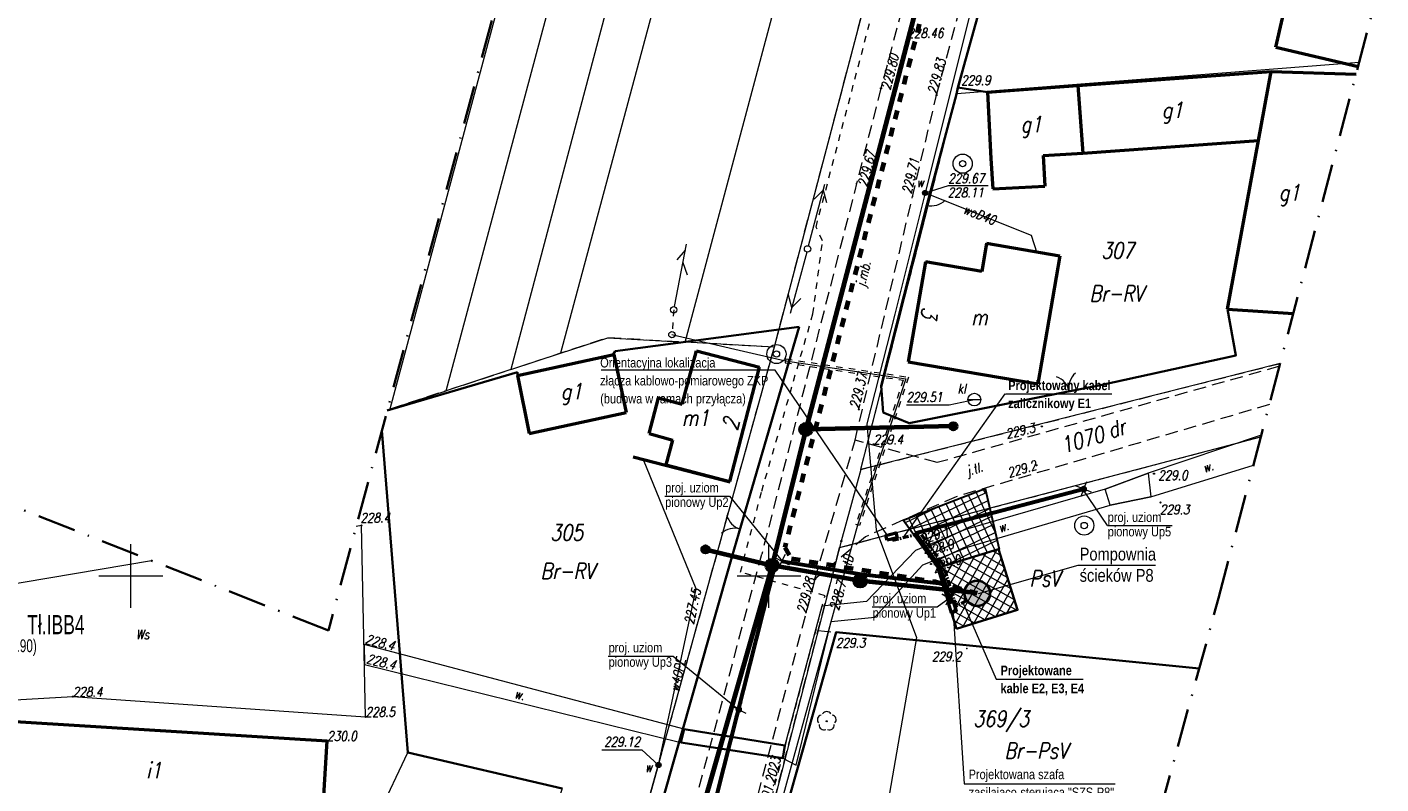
# Model space of a CAD drawing. Header units: millimetres. Extents: x 7436010 to 7436992, y 5663514 to 5666647.
# Tile 20 of 45: x 7436242 to 7436348, y 5664134 to 5664193. Entities that reach past the tile are written whole.
import ezdxf
from ezdxf.enums import TextEntityAlignment as Align

# ---------------------------------------------------------------- set-up
doc = ezdxf.new("R2010")
doc.units = ezdxf.units.MM
doc.header["$PDSIZE"] = 1
for name, pattern in [('0.7_0.7', [1.4, 0.7, -0.7]), ('1', [0]), ('2_EGBU_A', [0]), ('3', [1, 0.5, -0.5]), ('4002', [2, 1, -1]), ('ACAD_ISO10W100', [18.5, 12, -3, 0.5, -3]), ('GAK', [3.5, 2, -0.75, 0, -0.75]), ('GDE', [0]), ('GUZ', [1.5, 1, -0.5]), ('KOR', [2, 1, 1]), ('KOU', [1.5, 1, -0.5]), ('ZWR', [2, 1, 1])]:
    doc.linetypes.add(name, pattern=pattern)
for name, color, linetype, lineweight in [('1 OGRODZENIE', 7, 'BGT', 35), ('17 SŁUPY TELEKOMUNIKACYJNE', 30, 'Continuous', 18), ('18 LINIE TELEKOMUNIAKCYJNE', 30, 'Continuous', 18), ('2 BRAMY FURTKI', 7, 'Continuous', 18), ('22 SŁUPY eN', 1, 'Continuous', 18), ('23 LINIE eN', 1, 'Continuous', 18), ('28 STUDNIA GŁEBINOWA', 5, 'Continuous', 18), ('31 SZAMBO OSADNIK', 34, 'Continuous', 18), ('32 BUDYNKI ZMIANY', 7, 'Continuous', 50), ('33 FUNKCJE BUDYNKÓW', 7, 'Continuous', 18), ('42 RZĘDNE WODOCIĄG', 5, 'Continuous', 18), ('43 RZĘDNE KL', 34, 'Continuous', 18), ('5 RÓW PRZYDROŻNY', 7, 'Continuous', 18), ('9 JEZDNIA GRUNTOWA', 7, 'KOU', 18), ('__WLZ', 1, 'Continuous', 50), ('_AA_Kanalizacja grawitacyjna - trasa', 244, 'Continuous', 70), ('_AA_Odcinki boczne grawitacyjne 160mm - trasa', 30, 'Continuous', 70), ('_AA_Pompownie sieciowe - opis', 1, 'Continuous', 30), ('_AA_Studnia kanalizacyjna bet.1000mm - symbol', 24, 'Continuous', 40), ('_AA_Studnia kanalizacyjna PP 600mm - symbol', 24, 'Continuous', 40), ('_BB_Kanalizacja ciśnieniowa - trasa', 44, '0.7_0.7', 70), ('_CC_Pompownia ścieków - symbol', 1, 'Continuous', 40), ('_CC_Przepompownia sieciowa - ogrodzenie', 94, 'Continuous', 35), ('_EE_Oświetlenie przepompowni ścieków', 1, '4002', 50), ('_EE_WLZ - opisy', 1, 'Continuous', 9), ('_II_Odnośniki', 7, 'Continuous', 9), ('_ZZ_Zjazd do tłoczni', 4, 'Continuous', 30), ('DZ_USTALONE_GRANICE_L_0', 7, '1', 18), ('Dzialki', 7, 'GDE', 18), ('DZIALKI_SYT-WYS_T_0', 7, 'Continuous', 18), ('Działki zarys', 7, 'Continuous', 18), ('EADTD_T_0', 7, 'Continuous', 18), ('EBUPP_L_0', 7, '1', 50), ('EDZPD_L_1', 7, 'GDE', 18), ('EDZTD_T_0', 7, 'Continuous', 18), ('EGBB_E_T_0', 7, 'Continuous', 18), ('EGBB_L_0', 7, '2_EGBU_A', 50), ('EKLTK_T_0', 96, 'Continuous', 18), ('EUZPU_L_3', 7, 'KOR', 18), ('nowa elektryka', 1, 'Continuous', 35), ('Podzial_sekcyjny_krzyze', 7, 'Continuous', 13), ('Punkty', 7, 'Continuous', 18), ('PunPOMIAR1', 7, 'Continuous', 18), ('RzedPOMIAR1', 7, 'Continuous', 18), ('SDROK_T_0', 7, 'Continuous', 18), ('SDRPK_L_1', 7, 'KOU', 18), ('SDRPT_L_0', 7, '1', 35), ('SDRPT_L_4', 7, '1', 18), ('SIEC_ENERGETYCZNA_L_0', 1, '3', 18), ('SZOPO_L_0', 7, 'BGT', 35), ('SZOPO_T_0', 7, 'Continuous', 18), ('SZWPW_L_0', 7, 'ZWR', 18), ('SZZPZ_T_0', 7, 'Continuous', 18), ('UWWOA_T_0', 5, 'Continuous', 18), ('UWWOC_T_0', 5, 'Continuous', 18), ('UWWOO_T_0', 5, 'Continuous', 18), ('UWWPA_T_0', 5, 'Continuous', 18), ('UWWPO_L_0', 5, '1', 18), ('UŻYTKI LINIE', 96, 'GUZ', 18), ('UŻYTKI OZNACZENIE', 96, 'Continuous', 18), ('WEKTOR PRZEWODY TELEKOMUNIKACYJNE', 30, 'Continuous', 18), ('WEKTOR RO TELE', 30, '3', 18), ('WEKTOR RZĘDNE TELE', 30, 'Continuous', 18), ('WEKTOR RZĘDNE TERENU', 7, 'Continuous', 18), ('WEKTOR RZĘDNE WODOCIĄG wo', 5, 'Continuous', 18), ('WEKTOR WODOCIĄGI wo', 5, 'Continuous', 18), ('WEKTOR ZASUWY wo', 5, 'Continuous', 18), ('WUKOS_T_0', 7, 'Continuous', 18), ('WUKOS_T_1', 7, 'Continuous', 18), ('ZAKRES MAPY', 1, 'GAK', 35)]:
    doc.layers.add(name, color=color, linetype=linetype, lineweight=lineweight)
for name, color, linetype in [('_AA_Studnia kanalizacyjna bet.1000mm - plamki', 255, 'Continuous'), ('_AA_Studnia kanalizacyjna PP 600mm - plamki', 24, 'Continuous'), ('_CC Tłoczny PRZYDOMOWA_ tekst', 64, 'Continuous'), ('_map', 7, 'Continuous')]:
    doc.layers.add(name, color=color, linetype=linetype)
doc.styles.add('Arial Norrrow', font='ARIALN.TTF')
doc.styles.add('GENERATED_STYLE_1', font='txt')
doc.styles.add('K1_ACAD', font='romans.shx', dxfattribs={"width": 0.8, "oblique": 12})
doc.styles.add('PLAN 1 pop.', font='ARIALN.TTF', dxfattribs={"width": 0.8})
doc.styles.add('PLAN 2 pop.', font='ARIALN.TTF', dxfattribs={"width": 0.8})
doc.linetypes.add('BGT', pattern='A,3.75,[133,ltypeshp.shx,S=0.1875,R=0,X=0,Y=0],3.75', length=7.5)

# ---------------------------------------------------------------- blocks, each defined once
blk = doc.blocks.new('GRO')
at = {"linetype": 'Continuous'}
blk.add_circle((0, 0), 0.045, dxfattribs=at)
blk = doc.blocks.new('BGB')
at = {"linetype": 'Continuous'}
for centre, start, end in [((-1.5, 0), 359.9995, 60), ((1.5, 0), 120, 180.0005)]:
    blk.add_arc(centre, 1.5, start, end, dxfattribs=at)
blk = doc.blocks.new('DLI')
at = {"linetype": 'Continuous'}
blk.add_circle((0, 0), 0.045, dxfattribs=at)
for centre, start, end in [((-0.36, 0.12), 102.1445, 221.86), ((0, 0.38), 30.1401, 149.8599), ((0.36, 0.12), 318.14, 77.8555), ((-0.22, -0.3), 174.1482, 293.8542), ((0.22, -0.3), 246.1458, 5.8518)]:
    blk.add_arc(centre, 0.375, start, end, dxfattribs=at)
blk = doc.blocks.new('SUUS25')
at = {"linetype": 'Continuous'}
for radius in [0.2, 0.175, 0.15, 0.125, 0.1, 0.075, 0.05, 0.025, 0.00715]:
    blk.add_circle((0, 0), radius, dxfattribs=at)
blk = doc.blocks.new('WSP')
at = {"linetype": 'Continuous'}
blk.add_circle((0, 0), 0.045, dxfattribs=at)
blk = doc.blocks.new('SLS')
at = {"linetype": 'Continuous'}
blk.add_circle((0, 0), 0.25, dxfattribs=at)
blk = doc.blocks.new('PLT')
at = {"linetype": 'Continuous'}
for p, q in [((0.25, 0), (5.25, 0)), ((3.76605, 0), (2.9, -0.5)), ((3.9, 0.5), (4.76605, 0))]:
    blk.add_line(p, q, dxfattribs=at)
blk = doc.blocks.new('PNN')
at = {"linetype": 'Continuous'}
for p, q in [((0.25, 0), (5.25, 0)), ((3.9, 0.5), (4.76605, 0)), ((4.76605, 0), (3.9, -0.5))]:
    blk.add_line(p, q, dxfattribs=at)
blk = doc.blocks.new('STD')
at = {"linetype": 'Continuous'}
for radius in [0.75, 0.25]:
    blk.add_circle((0, 0), radius, dxfattribs=at)
blk = doc.blocks.new('SZB')
at = {"linetype": 'Continuous'}
blk.add_line((-0.5, 0), (0.5, 0), dxfattribs=at)
blk.add_circle((0, 0), 0.5, dxfattribs=at)
blk = doc.blocks.new('STUDZ')
at = {"layer": '1 OGRODZENIE', "flags": 128}
for points in [[(7436310.99, 5664161.96), (7436321.07, 5664163.99), (7436325.98, 5664164.96), (7436336.6, 5664167.28), (7436335.93, 5664170.9)], [(7436294.12, 5664105.83), (7436297.53, 5664118.22), (7436298.65, 5664122.12), (7436301.45, 5664132.02), (7436301.71, 5664133.06), (7436305.26, 5664145.59), (7436333.72, 5664142.74)]]:
    blk.add_lwpolyline(points, dxfattribs=at)
at = {"layer": '17 SŁUPY TELEKOMUNIKACYJNE', "linetype": '3', "flags": 128}
blk.add_lwpolyline([(7436292.54, 5664170.86), (7436292.4, 5664168.91)], dxfattribs=at)
at = {"layer": '2 BRAMY FURTKI', "linetype": 'Continuous'}
blk.add_arc((7436312.74, 5664180.51), 1.5, 255.8015, 315.8019, dxfattribs=at)
at = {"layer": '32 BUDYNKI ZMIANY', "flags": 128}
for points in [[(7436317.06, 5664176.07), (7436316.68, 5664173.85)], [(7436317.06, 5664176.07), (7436322.79, 5664175.09)], [(7436322.79, 5664175.09), (7436321.07, 5664165.06)], [(7436312.26, 5664174.61), (7436310.92, 5664166.79)], [(7436316.68, 5664173.85), (7436312.26, 5664174.61)], [(7436310.92, 5664166.79), (7436321.07, 5664165.06)]]:
    blk.add_lwpolyline(points, dxfattribs=at)
at = {"layer": '43 RZĘDNE KL', "flags": 128}
blk.add_lwpolyline([(7436310.77, 5664163.42), (7436314.13, 5664163.42), (7436316.1, 5664163.82)], dxfattribs=at)
at = {"layer": '5 RÓW PRZYDROŻNY', "flags": 128}
blk.add_lwpolyline([(7436293.37, 5664137.98), (7436268.27, 5664144.62), (7436268.3, 5664143.05), (7436293.11, 5664136.94), (7436293.37, 5664137.98)], dxfattribs=at)
at = {"layer": 'DZ_USTALONE_GRANICE_L_0'}
for p, q in [((7436269.68, 5664161.4), (7436271.71, 5664136.15)), ((7436305.67, 5664152.73), (7436291.78, 5664098.98)), ((7436271.71, 5664136.15), (7436283.8, 5664133.34))]:
    blk.add_line(p, q, dxfattribs=at)
at = {"layer": 'Dzialki'}
for p, q in [((7436358.99, 5664351.96), (7436314.73, 5664187.81)), ((7436314.73, 5664187.81), (7436346.26, 5664190.26)), ((7436271.71, 5664136.15), (7436269.68, 5664161.4)), ((7436255.75, 5664102.74), (7436271.71, 5664136.15)), ((7436283.8, 5664133.34), (7436271.71, 5664136.15))]:
    blk.add_line(p, q, dxfattribs=at)
at = {"layer": 'Działki zarys', "flags": 128}
blk.add_lwpolyline([(7436300.4, 5664167.92), (7436290.39, 5664131.82)], dxfattribs=at)
at = {"layer": 'EBUPP_L_0'}
blk.add_line((7436296.97, 5664157.36), (7436289.36, 5664159.32), dxfattribs=at)
at = {"layer": 'EDZPD_L_1'}
for p, q in [((7436288.53, 5664231.23), (7436270.29, 5664163.07)), ((7436274.71, 5664164.51), (7436292.29, 5664230.13)), ((7436296.41, 5664228.94), (7436279.78, 5664166.17)), ((7436299.92, 5664227.92), (7436283.67, 5664167.45)), ((7436293.44, 5664168.32), (7436308.64, 5664225.4)), ((7436315.04, 5664223.54), (7436300.4, 5664167.92)), ((7436307.2, 5664158.35), (7436314.73, 5664187.81)), ((7436283.67, 5664167.45), (7436287.38, 5664168.66)), ((7436287.38, 5664168.66), (7436293.44, 5664168.32)), ((7436279.78, 5664166.17), (7436283.67, 5664167.45)), ((7436300.4, 5664167.92), (7436293.44, 5664168.32)), ((7436340.06, 5664166.66), (7436307.2, 5664158.35)), ((7436279.78, 5664166.17), (7436274.71, 5664164.51)), ((7436270.29, 5664163.07), (7436274.71, 5664164.51)), ((7436270.29, 5664163.07), (7436270.11, 5664163.01)), ((7436305.54, 5664152.22), (7436338.55, 5664160.9)), ((7436307.2, 5664158.35), (7436305.67, 5664152.73))]:
    blk.add_line(p, q, dxfattribs=at)
at = {"layer": 'EGBB_L_0'}
for p, q in [((7436339.71, 5664191.45), (7436343.95, 5664209.6)), ((7436339.71, 5664191.45), (7436346.17, 5664189.92)), ((7436324.21, 5664188.44), (7436339.36, 5664189.54)), ((7436338.37, 5664184.13), (7436339.36, 5664189.54)), ((7436339.36, 5664189.54), (7436346.01, 5664189.32)), ((7436317.12, 5664187.92), (7436324.21, 5664188.44)), ((7436317.12, 5664187.92), (7436317.4, 5664182.73)), ((7436324.21, 5664188.44), (7436324.6, 5664183.13)), ((7436324.6, 5664183.13), (7436338.37, 5664184.13)), ((7436335.93, 5664170.9), (7436338.37, 5664184.13)), ((7436317.4, 5664182.73), (7436317.54, 5664180.34)), ((7436321.5, 5664182.95), (7436324.6, 5664183.13)), ((7436321.5, 5664182.95), (7436321.63, 5664180.56)), ((7436317.54, 5664180.34), (7436321.63, 5664180.56)), ((7436335.93, 5664170.9), (7436341.09, 5664170.57)), ((7436280.3, 5664165.71), (7436287.84, 5664167.36)), ((7436287.84, 5664167.36), (7436288.81, 5664162.8)), ((7436293.21, 5664163.46), (7436294.33, 5664167.64)), ((7436294.33, 5664167.64), (7436299.27, 5664166.36)), ((7436296.95, 5664157.4), (7436299.27, 5664166.36)), ((7436280.3, 5664165.71), (7436281.21, 5664161.16)), ((7436290.62, 5664161.15), (7436291.36, 5664163.95)), ((7436291.36, 5664163.95), (7436293.21, 5664163.46)), ((7436281.21, 5664161.16), (7436288.81, 5664162.8)), ((7436290.62, 5664161.15), (7436292.47, 5664160.65)), ((7436291.95, 5664158.7), (7436292.47, 5664160.65)), ((7436291.95, 5664158.7), (7436296.95, 5664157.4)), ((7436238.61, 5664138.74), (7436265.39, 5664137.07)), ((7436265.01, 5664130.83), (7436265.39, 5664137.07))]:
    blk.add_line(p, q, dxfattribs=at)
at = {"layer": 'EUZPU_L_3'}
for p, q in [((7436338.58, 5664161.02), (7436329.71, 5664158.06)), ((7436329.71, 5664158.06), (7436326.36, 5664156.79)), ((7436329.92, 5664156.2), (7436337.97, 5664158.69)), ((7436326.36, 5664156.79), (7436315.4, 5664153.64)), ((7436326.75, 5664155.54), (7436329.92, 5664156.2)), ((7436315.65, 5664152.28), (7436326.75, 5664155.54)), ((7436315.4, 5664153.64), (7436311.49, 5664151.99)), ((7436311.49, 5664151.99), (7436307.65, 5664148)), ((7436312.06, 5664150.88), (7436315.65, 5664152.28)), ((7436308.29, 5664146.76), (7436312.06, 5664150.88)), ((7436304.14, 5664147.63), (7436301.24, 5664136.7)), ((7436307.65, 5664148), (7436304.14, 5664147.63)), ((7436302.13, 5664135.18), (7436304.88, 5664146.42)), ((7436304.88, 5664146.42), (7436308.29, 5664146.76)), ((7436301.24, 5664136.7), (7436301.09, 5664135.72)), ((7436301.09, 5664135.72), (7436302.13, 5664135.18))]:
    blk.add_line(p, q, dxfattribs=at)
at = {"layer": 'Podzial_sekcyjny_krzyze', "color": 7, "lineweight": 13}
for p, q in [((7436250, 5664147.5), (7436250, 5664152.5)), ((7436300, 5664147.5), (7436300, 5664152.5)), ((7436247.5, 5664150), (7436252.5, 5664150)), ((7436297.5, 5664150), (7436302.5, 5664150))]:
    blk.add_line(p, q, dxfattribs=at)
at = {"layer": 'PunPOMIAR1'}
for p in [(7436314.8, 5664188.19), (7436306.87, 5664180.76), (7436311.25, 5664179.73), (7436305.26, 5664145.59), (7436268.27, 5664144.62), (7436315.51, 5664144.31), (7436268.3, 5664143.05)]:
    blk.add_point(p, dxfattribs=at)
at = {"layer": 'SDRPK_L_1'}
for p, q in [((7436320.82, 5664233.51), (7436308.78, 5664188.22)), ((7436313.13, 5664187.69), (7436325.19, 5664232.38)), ((7436308.78, 5664188.22), (7436299.44, 5664151.7)), ((7436306.75, 5664160.64), (7436313.13, 5664187.69)), ((7436340, 5664166.43), (7436313.19, 5664158.88)), ((7436339.22, 5664163.43), (7436314.66, 5664156.21)), ((7436303.61, 5664149.75), (7436306.75, 5664160.64)), ((7436313.19, 5664158.88), (7436306.75, 5664160.64)), ((7436314.66, 5664156.21), (7436307.57, 5664153.07)), ((7436307.57, 5664153.07), (7436303.61, 5664149.75)), ((7436276.67, 5664066.8), (7436299.44, 5664151.7)), ((7436303.61, 5664149.75), (7436281.33, 5664065.85))]:
    blk.add_line(p, q, dxfattribs=at)
at = {"layer": 'SDRPT_L_0'}
for p, q in [((7436293.37, 5664137.98), (7436293.11, 5664136.94)), ((7436301.24, 5664136.7), (7436293.37, 5664137.98)), ((7436293.11, 5664136.94), (7436301.09, 5664135.72)), ((7436301.09, 5664135.72), (7436301.24, 5664136.7))]:
    blk.add_line(p, q, dxfattribs=at)
at = {"layer": 'SDRPT_L_4'}
for p, q in [((7436326.36, 5664156.79), (7436329.71, 5664158.06)), ((7436329.71, 5664158.06), (7436329.92, 5664156.2)), ((7436326.75, 5664155.54), (7436326.36, 5664156.79)), ((7436329.92, 5664156.2), (7436326.75, 5664155.54))]:
    blk.add_line(p, q, dxfattribs=at)
at = {"layer": 'SIEC_ENERGETYCZNA_L_0'}
for p, q in [((7436303.69, 5664177.34), (7436310.96, 5664205.02)), ((7436304.21, 5664176.27), (7436303.69, 5664177.34)), ((7436303.45, 5664170.53), (7436304.21, 5664176.27)), ((7436302.76, 5664168.15), (7436303.45, 5664170.53)), ((7436301.93, 5664165.27), (7436302.76, 5664168.15)), ((7436299.44, 5664156.65), (7436301.93, 5664165.27)), ((7436297.77, 5664150.29), (7436299.44, 5664156.65)), ((7436304.4, 5664148.45), (7436297.77, 5664150.29)), ((7436301.54, 5664137.67), (7436304.4, 5664148.45)), ((7436300.78, 5664134.77), (7436301.54, 5664137.67)), ((7436297.65, 5664122.99), (7436300.78, 5664134.77))]:
    blk.add_line(p, q, dxfattribs=at)
at = {"layer": 'SZOPO_L_0'}
for p, q in [((7436320.37, 5664208.21), (7436314.81, 5664188.28)), ((7436314.7, 5664187.76), (7436312.37, 5664179.06)), ((7436314.81, 5664188.28), (7436314.7, 5664187.76)), ((7436314.81, 5664188.28), (7436317.12, 5664187.92)), ((7436312.37, 5664179.06), (7436308.79, 5664164.91)), ((7436287.95, 5664167.62), (7436302.37, 5664169.53)), ((7436302.37, 5664169.53), (7436298.38, 5664155.86)), ((7436287.79, 5664167.35), (7436287.95, 5664167.62)), ((7436280.29, 5664165.97), (7436270.09, 5664162.96)), ((7436280.3, 5664165.71), (7436280.29, 5664165.97)), ((7436308.79, 5664164.91), (7436308.94, 5664162.8)), ((7436308.94, 5664162.8), (7436310.99, 5664161.96)), ((7436269.68, 5664161.4), (7436271.71, 5664136.15)), ((7436298.38, 5664155.86), (7436297.09, 5664151.47)), ((7436297.09, 5664151.47), (7436291.46, 5664131.66)), ((7436271.71, 5664136.15), (7436283.8, 5664133.34))]:
    blk.add_line(p, q, dxfattribs=at)
at = {"layer": 'SZWPW_L_0', "color": 151}
for p, q in [((7436268.07, 5664153.95), (7436267.66, 5664153.88)), ((7436268.39, 5664138.96), (7436268.07, 5664153.95)), ((7436251.63, 5664151.19), (7436233.74, 5664148.18)), ((7436233.02, 5664139.87), (7436245.45, 5664140.54)), ((7436245.45, 5664140.54), (7436268.39, 5664138.96))]:
    blk.add_line(p, q, dxfattribs=at)
at = {"layer": 'UWWOC_T_0'}
for p in [(7436286.91, 5664136.36), (7436291.35, 5664135.18)]:
    blk.add_line(p, (7436290.04, 5664136.36), dxfattribs=at)
at = {"layer": 'UWWPO_L_0'}
for p, q in [((7436294.31, 5664148.99), (7436290.17, 5664159.11)), ((7436291.35, 5664135.18), (7436294.31, 5664148.99)), ((7436290.65, 5664132.64), (7436291.35, 5664135.18))]:
    blk.add_line(p, q, dxfattribs=at)
at = {"layer": 'UŻYTKI LINIE', "flags": 128}
for points in [[(7436479.06, 5664838.86), (7436422.1, 5664628.13), (7436378.19, 5664460.69), (7436350.29, 5664354.27), (7436315.04, 5664223.54), (7436300.4, 5664167.92)], [(7436307.2, 5664158.35), (7436314.73, 5664187.81), (7436358.99, 5664351.96), (7436386.9, 5664458.41), (7436430.81, 5664625.85)], [(7436300.4, 5664167.92), (7436293.44, 5664168.32), (7436287.38, 5664168.66), (7436283.67, 5664167.45), (7436279.78, 5664166.17), (7436274.71, 5664164.51), (7436270.29, 5664163.07), (7436270.11, 5664163.01)], [(7436300.4, 5664167.92), (7436290.39, 5664131.82), (7436277.13, 5664081.49), (7436255.75, 5664102.74), (7436242.84, 5664115.24), (7436231.99, 5664130.21), (7436230.7, 5664137.65)], [(7436307.2, 5664158.35), (7436340.06, 5664166.66)], [(7436269.68, 5664161.4), (7436271.71, 5664136.15), (7436283.8, 5664133.34), (7436279.03, 5664118.85), (7436266.59, 5664107.06), (7436255.75, 5664102.74)], [(7436305.54, 5664152.22), (7436338.55, 5664160.9)], [(7436291.78, 5664098.98), (7436305.54, 5664152.22)], [(7436303.86, 5664145.73), (7436333.72, 5664142.74)]]:
    blk.add_lwpolyline(points, dxfattribs=at)
at = {"layer": 'WEKTOR PRZEWODY TELEKOMUNIKACYJNE', "flags": 128}
blk.add_lwpolyline([(7436292.4, 5664168.91), (7436297.32, 5664167.77), (7436301.3, 5664166.86), (7436310.73, 5664165.46), (7436306.95, 5664153.99), (7436305.1, 5664147.33), (7436301.88, 5664135.56), (7436298.88, 5664124.64), (7436294.94, 5664110.02), (7436293.86, 5664107.21), (7436291.94, 5664100.71), (7436289.87, 5664093.3), (7436286.87, 5664081.99), (7436286.09, 5664079.14), (7436282.52, 5664066.23), (7436280.2, 5664057.82), (7436275.16, 5664039.39)], dxfattribs=at)
at = {"layer": 'WEKTOR RO TELE'}
for p, q in [((7436301.28, 5664166.71), (7436310.53, 5664165.34)), ((7436301.32, 5664167.01), (7436310.93, 5664165.58)), ((7436310.53, 5664165.34), (7436306.81, 5664154.04)), ((7436310.93, 5664165.58), (7436307.09, 5664153.94))]:
    blk.add_line(p, q, dxfattribs=at)
at = {"layer": 'WEKTOR RO TELE', "flags": 128}
for points in [[(7436301.32, 5664167.01), (7436301.28, 5664166.71)], [(7436307.09, 5664153.94), (7436306.81, 5664154.04)]]:
    blk.add_lwpolyline(points, dxfattribs=at)
at = {"layer": 'WEKTOR RZĘDNE WODOCIĄG wo', "flags": 128}
blk.add_lwpolyline([(7436312.24, 5664180.02), (7436314.07, 5664180.59), (7436317.17, 5664180.59)], dxfattribs=at)
at = {"layer": 'WEKTOR WODOCIĄGI wo', "flags": 128}
for points in [[(7436319.2, 5664208.18), (7436316.02, 5664195.19), (7436312.24, 5664180.02)], [(7436312.24, 5664180.02), (7436309.87, 5664170.52), (7436307.68, 5664161.91), (7436308.41, 5664153.6), (7436311.57, 5664145.18), (7436309.01, 5664130.42), (7436310.23, 5664130.57), (7436313.97, 5664131.1), (7436316.24, 5664131.29), (7436320.86, 5664131.13), (7436320.83, 5664129.51)], [(7436312.24, 5664180.02), (7436320.54, 5664176.72), (7436321, 5664175.32)]]:
    blk.add_lwpolyline(points, dxfattribs=at)
at = {"layer": 'ZAKRES MAPY', "ltscale": 1.5}
for points in [[(7436374.97, 5664551.12), (7436314.26, 5664327.89), (7436265.48, 5664145.73), (7436190.34, 5664175.36), (7436128.48, 5664216.37), (7436084.76, 5664258.91), (7436020.69, 5664216.5), (7436066.47, 5664163.89), (7436111.25, 5664151.74), (7436188.88, 5664091.86), (7436214.32, 5664064.98), (7436222.62, 5664010.82)], [(7436300.94, 5664023.12), (7436335.23, 5664148.26), (7436432.26, 5664518.01)]]:
    blk.add_lwpolyline(points, dxfattribs=at)
at = {"layer": '17 SŁUPY TELEKOMUNIKACYJNE', "rotation": 0.06187149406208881}
for p in [(7436292.54, 5664170.86), (7436292.4, 5664168.91)]:
    blk.add_blockref('SLS', p, dxfattribs=at)
at = {"layer": '18 LINIE TELEKOMUNIAKCYJNE', "linetype": '3', "rotation": 78.88383361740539}
blk.add_blockref('PLT', (7436292.54, 5664170.86), dxfattribs=at)
at = {"layer": '2 BRAMY FURTKI', "rotation": 11.17522479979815}
blk.add_blockref('BGB', (7436323.53, 5664164.47), dxfattribs=at)
at = {"layer": '22 SŁUPY eN', "rotation": 0.06187149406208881}
blk.add_blockref('SLS', (7436303.03, 5664175.63), dxfattribs=at)
at = {"layer": '23 LINIE eN', "linetype": '3', "rotation": 75.20537292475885}
blk.add_blockref('PNN', (7436303.03, 5664175.63), dxfattribs=at)
at = {"layer": '23 LINIE eN', "rotation": 254.8994112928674}
blk.add_blockref('PNN', (7436303.03, 5664175.63), dxfattribs=at)
at = {"layer": '28 STUDNIA GŁEBINOWA'}
for p in [(7436315.18, 5664182.31), (7436300.59, 5664167.39), (7436324.71, 5664153.95)]:
    blk.add_blockref('STD', p, dxfattribs=at)
at = {"layer": '31 SZAMBO OSADNIK'}
blk.add_blockref('SZB', (7436316.1, 5664163.82), dxfattribs=at)
at = {"layer": 'Punkty'}
for p in [(7436314.73, 5664187.81), (7436305.67, 5664152.73), (7436271.71, 5664136.15)]:
    blk.add_blockref('GRO', p, dxfattribs=at)
at = {"layer": 'SZOPO_T_0', "rotation": 73.6245934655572}
blk.add_blockref('BGB', (7436297.74, 5664153.67), dxfattribs=at)
at = {"layer": 'SZZPZ_T_0'}
blk.add_blockref('DLI', (7436304.53, 5664138.61), dxfattribs=at)
at = {"layer": 'UWWPA_T_0'}
blk.add_blockref('SUUS25', (7436291.35, 5664135.18), dxfattribs=at)
at = {"layer": 'WEKTOR RZĘDNE TERENU', "rotation": 0.06340145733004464}
for p in [(7436330.17, 5664158.01), (7436330.68, 5664155.75)]:
    blk.add_blockref('WSP', p, dxfattribs=at)
at = {"layer": 'WEKTOR ZASUWY wo'}
blk.add_blockref('SUUS25', (7436312.24, 5664180.02), dxfattribs=at)
at = {"layer": 'WUKOS_T_0'}
for p in [(7436308.78, 5664188.22), (7436313.13, 5664187.69), (7436307.04, 5664163.05), (7436321.39, 5664161.72), (7436308.21, 5664160.32), (7436320.97, 5664158.67), (7436311.98, 5664152.5), (7436312.28, 5664151.79), (7436312.7, 5664150.93), (7436303.61, 5664149.75)]:
    blk.add_blockref('WSP', p, dxfattribs=at)
for p, rotation in [((7436268.07, 5664153.95), 0.06239058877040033), ((7436245.45, 5664140.54), 0.06219934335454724), ((7436268.39, 5664138.96), 0.06247255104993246), ((7436265.39, 5664137.07), 0.06244523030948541)]:
    blk.add_blockref('WSP', p, dxfattribs=dict(at, rotation=rotation))
at = {"layer": '31 SZAMBO OSADNIK', "style": 'K1_ACAD', "oblique": 12, "width": 0.8}
blk.add_text('kl', height=0.75, dxfattribs=at).set_placement((7436314.78, 5664164.31))
at = {"layer": '33 FUNKCJE BUDYNKÓW', "style": 'K1_ACAD', "oblique": 12, "width": 0.8}
blk.add_text('m', height=1.25, dxfattribs=at).set_placement((7436316.51, 5664170.27), align=Align.MIDDLE)
at = {"layer": '42 RZĘDNE WODOCIĄG', "style": 'K1_ACAD', "oblique": 12, "width": 0.8}
blk.add_text('228.46', height=0.75, dxfattribs=at).set_placement((7436310.85, 5664192.17))
at = {"layer": '43 RZĘDNE KL', "style": 'K1_ACAD', "oblique": 12, "width": 0.8}
blk.add_text('229.51', height=0.75, dxfattribs=at).set_placement((7436310.77, 5664163.64))
at = {"layer": '5 RÓW PRZYDROŻNY', "style": 'K1_ACAD', "oblique": 12, "width": 0.8}
for rotation, p in [(17.1663, (7436334.41, 5664158.57)), (18.375, (7436318.37, 5664153.87)), (346.2315, (7436280.48, 5664140.71))]:
    blk.add_text('w.', height=0.75, rotation=rotation, dxfattribs=at).set_placement(p, align=Align.MIDDLE)
at = {"layer": '9 JEZDNIA GRUNTOWA', "style": 'K1_ACAD', "oblique": 12, "width": 0.8}
blk.add_text('j.tl.', height=0.75, rotation=16.4476, dxfattribs=at).set_placement((7436315.6, 5664157.85))
at = {"layer": 'DZIALKI_SYT-WYS_T_0', "style": 'K1_ACAD', "oblique": 12, "width": 0.8}
blk.add_text('1070', height=1.25, rotation=16.3855, dxfattribs=at).set_placement((7436324.56, 5664160.68), align=Align.MIDDLE)
blk.add_text('369/3', height=1.25, dxfattribs=at).set_placement((7436318.2, 5664138.72), align=Align.MIDDLE)
at = {"layer": 'EADTD_T_0', "style": 'K1_ACAD', "oblique": 12, "width": 0.8}
for s, rotation, p in [('3', 262.8542, (7436311.96, 5664170.68)), ('2', 74.8033, (7436297.61, 5664161.75))]:
    blk.add_text(s, height=1.25, rotation=rotation, dxfattribs=at).set_placement(p, align=Align.CENTER)
at = {"layer": 'EDZTD_T_0', "style": 'K1_ACAD', "oblique": 12, "width": 0.8}
for s, p in [('307', (7436326.04, 5664176.13)), ('305', (7436282.87, 5664154.02))]:
    blk.add_text(s, height=1.25, dxfattribs=at).set_placement(p, align=Align.TOP_LEFT)
at = {"layer": 'EGBB_E_T_0', "style": 'K1_ACAD', "oblique": 12, "width": 0.8}
for s, p in [('g1', (7436331.63, 5664186.31)), ('g1', (7436320.57, 5664185.2)), ('g1', (7436340.8, 5664179.85)), ('g1', (7436284.54, 5664164.26)), ('m1', (7436294.26, 5664162.39)), ('i1', (7436251.81, 5664134.79))]:
    blk.add_text(s, height=1.25, dxfattribs=at).set_placement(p, align=Align.MIDDLE)
at = {"layer": 'EKLTK_T_0', "style": 'K1_ACAD', "oblique": 12, "width": 0.8}
for s, p in [('PsV', (7436320.42, 5664150.42)), ('Br-PsV', (7436318.46, 5664136.93))]:
    blk.add_text(s, height=1.25, dxfattribs=at).set_placement(p, align=Align.TOP_LEFT)
at = {"layer": 'RzedPOMIAR1', "style": 'K1_ACAD', "oblique": 12, "width": 0.8}
for s, p in [('229.9', (7436315.06, 5664188.47)), ('229.3', (7436305.25, 5664144.38)), ('229.2', (7436312.77, 5664143.31))]:
    blk.add_text(s, height=0.75, dxfattribs=at).set_placement(p)
for s, rotation, p in [('229.67', 75.6541, (7436307.69, 5664180.44)), ('229.71', 76.7288, (7436311.15, 5664179.89)), ('228.4', 345.1756, (7436268.32, 5664144.72)), ('228.4', 346.1691, (7436268.41, 5664143.18))]:
    blk.add_text(s, height=0.75, rotation=rotation, dxfattribs=at).set_placement(p)
at = {"layer": 'SDROK_T_0', "style": 'K1_ACAD', "oblique": 12, "width": 0.8}
blk.add_text('j.mb.', height=0.75, rotation=75.9022, dxfattribs=at).set_placement((7436307.14, 5664172.7), align=Align.MIDDLE_LEFT)
at = {"layer": 'SIEC_ENERGETYCZNA_L_0', "style": 'K1_ACAD', "oblique": 12, "width": 0.8}
blk.add_text('proj. eS 141/2022 18.01.2023', height=0.75, rotation=75.3501, dxfattribs=at).set_placement((7436297.7, 5664123.28))
at = {"layer": 'SZWPW_L_0', "color": 151, "style": 'K1_ACAD', "oblique": 12, "width": 0.8}
blk.add_text('Ws', height=0.75, rotation=0.0623, dxfattribs=at).set_placement((7436250.92, 5664145.41), align=Align.MIDDLE)
at = {"layer": 'UWWOA_T_0', "style": 'K1_ACAD', "oblique": 12, "width": 0.8}
blk.add_text('w', height=0.75, dxfattribs=at).set_placement((7436290.29, 5664134.63))
at = {"layer": 'UWWOC_T_0', "style": 'K1_ACAD', "oblique": 12, "width": 0.8}
blk.add_text('227.45', height=0.75, rotation=78.2069, dxfattribs=at).set_placement((7436294.31, 5664148.99), align=Align.MIDDLE_RIGHT)
blk.add_text('229.12', height=0.75, dxfattribs=at).set_placement((7436289.91, 5664137), align=Align.MIDDLE_RIGHT)
at = {"layer": 'UWWOO_T_0', "style": 'K1_ACAD', "oblique": 12, "width": 0.8}
blk.add_text('w40PE', height=0.75, rotation=77.9024, dxfattribs=at).set_placement((7436292.86, 5664142.24), align=Align.MIDDLE)
at = {"layer": 'UŻYTKI OZNACZENIE', "style": 'K1_ACAD', "oblique": 12, "width": 0.8}
for p in [(7436325.14, 5664172.76), (7436282.12, 5664151.01)]:
    blk.add_text('Br-RV', height=1.25, dxfattribs=at).set_placement(p, align=Align.TOP_LEFT)
blk.add_text('dr', height=1.25, rotation=16.3855, dxfattribs=at).set_placement((7436326.41, 5664161.96), align=Align.TOP_LEFT)
at = {"layer": 'WEKTOR PRZEWODY TELEKOMUNIKACYJNE', "style": 'K1_ACAD', "oblique": 12, "width": 0.8}
blk.add_text('tD', height=0.75, rotation=74.5023, dxfattribs=at).set_placement((7436306.18, 5664151.21), align=Align.MIDDLE)
at = {"layer": 'WEKTOR RZĘDNE TELE', "style": 'K1_ACAD', "oblique": 12, "width": 0.8}
blk.add_text('228.7', height=0.75, rotation=74.5023, dxfattribs=at).set_placement((7436305.1, 5664147.33), align=Align.MIDDLE_LEFT)
at = {"layer": 'WEKTOR RZĘDNE TERENU', "style": 'K1_ACAD', "oblique": 12, "width": 0.8}
for s, p in [('229.0', (7436330.5, 5664157.51)), ('229.3', (7436330.64, 5664154.83))]:
    blk.add_text(s, height=0.75, rotation=0.0634, dxfattribs=at).set_placement(p)
at = {"layer": 'WEKTOR RZĘDNE WODOCIĄG wo', "style": 'K1_ACAD', "oblique": 12, "width": 0.8}
for s, p in [('229.67', (7436314.05, 5664180.78)), ('228.11', (7436314.01, 5664179.68))]:
    blk.add_text(s, height=0.75, dxfattribs=at).set_placement(p)
at = {"layer": 'WEKTOR WODOCIĄGI wo', "style": 'K1_ACAD', "oblique": 12, "width": 0.8}
blk.add_text('woD40', height=0.75, rotation=338.3436, dxfattribs=at).set_placement((7436316.51, 5664178.32), align=Align.MIDDLE)
at = {"layer": 'WEKTOR ZASUWY wo', "style": 'K1_ACAD', "oblique": 12, "width": 0.8}
blk.add_text('w', height=0.75, dxfattribs=at).set_placement((7436311.56, 5664180.47))
at = {"layer": 'WUKOS_T_1', "style": 'K1_ACAD', "oblique": 12, "width": 0.8}
for s, rotation, p in [('229.80', 75.5792, (7436308.78, 5664188.22)), ('229.0', 19.332, (7436312.7, 5664150.93))]:
    blk.add_text(s, height=0.75, rotation=rotation, dxfattribs=at).set_placement(p, align=Align.TOP_LEFT)
for s, rotation, p in [('229.83', 74.5604, (7436313.13, 5664187.69)), ('229.37', 76.113, (7436307.04, 5664163.05)), ('228.4', 0.0624, (7436267.99, 5664154.18)), ('229.1', 16.911, (7436311.98, 5664152.5)), ('228.4', 0.0622, (7436245.45, 5664140.54)), ('228.5', 0.0625, (7436268.39, 5664138.96)), ('230.0', 0.0624, (7436265.39, 5664137.07))]:
    blk.add_text(s, height=0.75, rotation=rotation, dxfattribs=at).set_placement(p)
blk.add_text('229.3', height=0.75, rotation=12.618, dxfattribs=at).set_placement((7436320.75, 5664161.99), align=Align.TOP_RIGHT)
blk.add_text('229.4', height=0.75, dxfattribs=at).set_placement((7436308.21, 5664160.32))
for s, rotation, p in [('229.2', 16.38, (7436321.04, 5664158.35)), ('229.28', 75.276, (7436303.61, 5664149.75))]:
    blk.add_text(s, height=0.75, rotation=rotation, dxfattribs=at).set_placement(p, align=Align.RIGHT)
blk.add_text('228.9', height=0.75, rotation=19.332, dxfattribs=at).set_placement((7436312.28, 5664151.79), align=Align.MIDDLE_LEFT)

msp = doc.modelspace()

# ---------------------------------------------------------------- hatches: boundary and pattern name
at = {"linetype": 'Continuous'}
h = msp.add_hatch(color=0, dxfattribs=at)
edge = h.paths.add_edge_path()
edge.add_arc((7436324.67, 5664156.8), 0.265, 226.6999, 586.6999)
h = msp.add_hatch(color=0, dxfattribs=at)
edge = h.paths.add_edge_path()
edge.add_arc((7436301.03, 5664151.15), 0.265, 310.6587, 310.6587)
h = msp.add_hatch(color=0, dxfattribs=at)
edge = h.paths.add_edge_path()
edge.add_arc((7436314.14, 5664148.27), 0.265, 310.6587, 310.6587)
h = msp.add_hatch(color=0, dxfattribs=at)
edge = h.paths.add_edge_path()
edge.add_arc((7436314.14, 5664148.27), 0.265, 310.6587, 670.6587)
h = msp.add_hatch(color=0, dxfattribs=at)
edge = h.paths.add_edge_path()
edge.add_arc((7436297.64, 5664139.53), 0.265, 310.6587, 670.6587)
h = msp.add_hatch(color=0, dxfattribs=at)
edge = h.paths.add_edge_path()
edge.add_arc((7436297.64, 5664139.53), 0.265, 310.6587, 310.6587)
at = {"layer": '_AA_Studnia kanalizacyjna bet.1000mm - plamki', "linetype": 'Continuous'}
h = msp.add_hatch(color=256, dxfattribs=at)
edge = h.paths.add_edge_path()
edge.add_arc((7436302.9, 5664161.48), 0.5, 0, 360)
h = msp.add_hatch(color=256, dxfattribs=at)
edge = h.paths.add_edge_path()
edge.add_arc((7436300.25, 5664150.82), 0.5, 0, 360)
h = msp.add_hatch(color=256, dxfattribs=at)
edge = h.paths.add_edge_path()
edge.add_arc((7436307.15, 5664149.61), 0.5, 0, 360)
at = {"layer": '_AA_Studnia kanalizacyjna PP 600mm - plamki', "linetype": 'Continuous'}
h = msp.add_hatch(color=30, dxfattribs=at)
edge = h.paths.add_edge_path()
edge.add_arc((7436314.45, 5664161.73), 0.3, 0, 360)
h = msp.add_hatch(color=30, dxfattribs=at)
edge = h.paths.add_edge_path()
edge.add_arc((7436295.03, 5664152.08), 0.3, 0, 360)
at = {"layer": '_CC_Pompownia ścieków - symbol'}
msp.add_hatch(color=256, dxfattribs=at).paths.add_polyline_path([(7436316.83, 5664147.78, 1), (7436315.81, 5664149.5, 1)])
at = {"layer": '_CC_Przepompownia sieciowa - ogrodzenie', "lineweight": 15}
h = msp.add_hatch(dxfattribs=at)
h.set_pattern_fill('ANSI37', color=256, scale=5, angle=15.654, style=0)
h.set_pattern_definition([(60.654030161, (-1740300.50575, 4465634.5689), (-0.544797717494, 0.306301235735), []), (150.654030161, (-1740300.50575, 4465634.5689), (-0.306301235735, -0.544797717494), [])])
h.paths.add_polyline_path([(7436314.7, 5664145.85), (7436319.48, 5664147.33), (7436317.99, 5664152.11), (7436313.22, 5664150.63), (7436314.64, 5664146.03)])
at = {"layer": '_ZZ_Zjazd do tłoczni', "lineweight": 13}
h = msp.add_hatch(dxfattribs=at)
h.set_pattern_fill('ANSI37', color=256, scale=5, angle=70.6618, style=0)
h.set_pattern_definition([(115.661830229, (3155708.1079, -2540914.00494), (-0.56335357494, -0.270661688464), []), (205.661830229, (3155708.1079, -2540914.00494), (0.270661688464, -0.56335357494), [])])
h.paths.add_polyline_path([(7436310.51, 5664154.36), (7436313.22, 5664150.63), (7436318.05, 5664152.1), (7436316.89, 5664156.81)])

# ---------------------------------------------------------------- linework, layer by layer
at = {"color": 2, "lineweight": 60, "ltscale": 3}
for p, q in [((7436311.45, 5664153.34), (7436324.61, 5664156.8)), ((7436311.45, 5664153.34), (7436313.39, 5664150.68)), ((7436300.55, 5664151.15), (7436294.65, 5664127.96)), ((7436301.02, 5664151.15), (7436307.22, 5664150.13)), ((7436313.39, 5664150.68), (7436314.24, 5664147.93)), ((7436307.22, 5664150.13), (7436313.79, 5664149.37))]:
    msp.add_line(p, q, dxfattribs=at)
at = {"layer": '__WLZ', "linetype": 'ACAD_ISO10W100', "ltscale": 0.04}
for p, q in [((7436309.66, 5664152.89), (7436309.69, 5664152.79)), ((7436309.69, 5664152.79), (7436311.85, 5664153.36)), ((7436313.68, 5664150.84), (7436311.85, 5664153.36)), ((7436314.67, 5664147.64), (7436313.68, 5664150.84)), ((7436315.5, 5664148.07), (7436314.57, 5664147.59))]:
    msp.add_line(p, q, dxfattribs=at)
at = {"layer": '__WLZ'}
for points in [[(7436309.27, 5664152.79), (7436309.16, 5664153.17), (7436309.94, 5664153.37), (7436310.04, 5664152.99)], [(7436314.07, 5664147.88), (7436314.45, 5664147.99), (7436314.68, 5664147.23), (7436314.31, 5664147.11)]]:
    msp.add_lwpolyline(points, close=True, dxfattribs=at)
at = {"layer": '_AA_Kanalizacja grawitacyjna - trasa'}
for points in [[(7436314.67, 5664206.52), (7436314.67, 5664206.52), (7436314.67, 5664206.52), (7436314.67, 5664206.52), (7436302.9, 5664161.48), (7436300.25, 5664150.82)], [(7436316.32, 5664148.64), (7436307.15, 5664149.61), (7436300.25, 5664150.82), (7436300.25, 5664150.82), (7436294.83, 5664131.87), (7436288.38, 5664107.43), (7436288.38, 5664107.43), (7436288.38, 5664107.43), (7436286.25, 5664099.13), (7436286.25, 5664099.13), (7436280.38, 5664077.41), (7436275.47, 5664057.95), (7436271.67, 5664044.64)]]:
    msp.add_lwpolyline(points, dxfattribs=at)
at = {"layer": '_AA_Odcinki boczne grawitacyjne 160mm - trasa', "linetype": 'Continuous'}
for points in [[(7436314.45, 5664161.73), (7436302.9, 5664161.48)], [(7436295.03, 5664152.08), (7436300.25, 5664150.82)]]:
    msp.add_lwpolyline(points, dxfattribs=at)
at = {"layer": '_AA_Studnia kanalizacyjna bet.1000mm - symbol', "linetype": 'Continuous'}
for centre in [(7436302.9, 5664161.48), (7436300.25, 5664150.82), (7436307.15, 5664149.61)]:
    msp.add_circle(centre, 0.5, dxfattribs=at)
at = {"layer": '_AA_Studnia kanalizacyjna PP 600mm - symbol', "color": 30, "linetype": 'Continuous'}
for centre in [(7436314.45, 5664161.73), (7436295.03, 5664152.08)]:
    msp.add_circle(centre, 0.3, dxfattribs=at)
at = {"layer": '_BB_Kanalizacja ciśnieniowa - trasa'}
msp.add_lwpolyline([(7436390.78, 5664512.64), (7436347.69, 5664347.78), (7436360.65, 5664344.79), (7436361.01, 5664344.19), (7436361.01, 5664344.19), (7436361.01, 5664344.19), (7436361.01, 5664344.19), (7436361.01, 5664344.19), (7436361.01, 5664344.19), (7436361.01, 5664344.19), (7436361.01, 5664344.19), (7436353.07, 5664313.81), (7436345.75, 5664287.5), (7436338.31, 5664261.23), (7436326.02, 5664252.17), (7436323.93, 5664243.49), (7436315.4, 5664206.71), (7436313.18, 5664198.68), (7436301.24, 5664152.24), (7436301.76, 5664151.36), (7436301.76, 5664151.36), (7436313.03, 5664149.55), (7436316.32, 5664148.64)], dxfattribs=at)
at = {"layer": '_CC_Pompownia ścieków - symbol'}
msp.add_circle((7436316.32, 5664148.64), 1, dxfattribs=at)
at = {"layer": '_CC_Przepompownia sieciowa - ogrodzenie'}
msp.add_lwpolyline([(7436314.7, 5664145.85), (7436319.48, 5664147.33), (7436317.99, 5664152.11), (7436313.22, 5664150.63), (7436314.7, 5664145.85)], dxfattribs=at)
at = {"layer": '_EE_Oświetlenie przepompowni ścieków', "color": 0, "lineweight": 15}
for points in [[(7436324.45, 5664156.9), (7436324.08, 5664157.04)], [(7436324.75, 5664157.03), (7436324.45, 5664156.22)], [(7436324.45, 5664156.9), (7436325.26, 5664156.59)], [(7436324.75, 5664157.03), (7436324.9, 5664157.4)], [(7436300.81, 5664151.25), (7436300.45, 5664151.44)], [(7436300.91, 5664150.94), (7436301.3, 5664151.71)], [(7436300.91, 5664150.94), (7436300.73, 5664150.59)], [(7436300.81, 5664151.25), (7436301.58, 5664150.86)], [(7436313.93, 5664148.38), (7436313.57, 5664148.56)], [(7436313.92, 5664148.37), (7436313.57, 5664148.55)], [(7436313.92, 5664148.37), (7436314.69, 5664147.98)], [(7436313.93, 5664148.38), (7436314.7, 5664147.99)], [(7436314.03, 5664148.07), (7436314.42, 5664148.84)], [(7436314.03, 5664148.06), (7436314.42, 5664148.83)], [(7436314.03, 5664148.07), (7436313.85, 5664147.71)], [(7436314.03, 5664148.06), (7436313.85, 5664147.7)], [(7436297.42, 5664139.64), (7436297.06, 5664139.82)], [(7436297.52, 5664139.32), (7436297.91, 5664140.09)], [(7436297.52, 5664139.32), (7436297.34, 5664138.97)], [(7436297.42, 5664139.64), (7436298.19, 5664139.24)]]:
    msp.add_lwpolyline(points, dxfattribs=at)
at = {"layer": '_II_Odnośniki', "elevation": 118.24}
msp.add_lwpolyline([(7436309.34, 5664153.1), (7436300.5, 5664166.13), (7436286.85, 5664166.13)], dxfattribs=at)
at = {"layer": '_II_Odnośniki'}
for points in [[(7436316.42, 5664148.63), (7436324.24, 5664150.84), (7436330.3, 5664150.84)], [(7436314.44, 5664147.07), (7436315.3, 5664133.7), (7436327.12, 5664133.7)]]:
    msp.add_lwpolyline(points, dxfattribs=at)
at = {"layer": '_ZZ_Zjazd do tłoczni'}
msp.add_lwpolyline([(7436313.22, 5664150.63), (7436310.51, 5664154.36), (7436310.51, 5664154.36), (7436316.95, 5664156.84), (7436318.05, 5664152.1), (7436313.22, 5664150.63)], dxfattribs=at)
at = {"layer": 'nowa elektryka', "color": 0, "lineweight": 9}
for p, q in [((7436310.53, 5664152.98), (7436318.51, 5664164.26)), ((7436318.53, 5664164.26), (7436326.86, 5664164.26)), ((7436326.52, 5664153.94), (7436324.61, 5664156.8)), ((7436291.84, 5664156.25), (7436296.92, 5664156.25)), ((7436296.92, 5664156.26), (7436301.03, 5664151.16)), ((7436326.52, 5664153.94), (7436331.61, 5664153.94)), ((7436313.19, 5664147.57), (7436314.14, 5664148.29)), ((7436308.1, 5664147.57), (7436313.19, 5664147.57)), ((7436315.19, 5664147.91), (7436317.8, 5664141.9)), ((7436287.41, 5664143.71), (7436292.5, 5664143.71)), ((7436292.5, 5664143.72), (7436297.62, 5664139.53)), ((7436317.8, 5664141.9), (7436324.62, 5664141.9))]:
    msp.add_line(p, q, dxfattribs=at)

# ---------------------------------------------------------------- block references
at = {"layer": '_map'}
msp.add_blockref('STUDZ', (0, 0), dxfattribs=at)

# ---------------------------------------------------------------- texts
at = {"layer": '_AA_Pompownie sieciowe - opis', "insert": (7436324.35, 5664152.21), "char_height": 1, "width": 5.9917, "attachment_point": 1}
msp.add_mtext('{\\fArial Narrow|b0|i0|c0|p34;Pompownia ścieków\\fArial Narrow|b0|i0|c238|p34; P8\\P}', dxfattribs=at)
at = {"layer": '_CC Tłoczny PRZYDOMOWA_ tekst', "width": 0.8}
for s, height, style, p in [('Tł.IBB4', 1.5, 'PLAN 1 pop.', (7436241.87, 5664145.43)), ('226.60 (-1.90)', 1, 'PLAN 2 pop.', (7436236.87, 5664144.03))]:
    msp.add_text(s, height=height, dxfattribs=dict(at, style=style)).set_placement(p)
at = {"layer": '_EE_WLZ - opisy', "color": 0, "style": 'Arial Norrrow'}
for s, p in [('proj. uziom ', (7436291.87, 5664156.54)), ('pionowy Up2', (7436291.87, 5664155.41)), ('proj. uziom ', (7436326.55, 5664154.23)), ('pionowy Up5', (7436326.55, 5664153.1)), ('proj. uziom ', (7436308.13, 5664147.86)), ('pionowy Up1', (7436308.13, 5664146.73)), ('proj. uziom ', (7436287.44, 5664144.01)), ('pionowy Up3', (7436287.44, 5664142.88))]:
    msp.add_text(s, height=0.75, dxfattribs=at).set_placement(p)
at = {"layer": 'nowa elektryka', "color": 0, "linetype": 'Continuous', "char_height": 0.75, "attachment_point": 1, "line_spacing_factor": 1.127556, "style": 'GENERATED_STYLE_1'}
for s, insert, width in [('{\\fArial Narrow|b0|i0|c238|p34;Orientacyjna lokalizacja }\\P{\\fArial Narrow|b0|i0|c238|p34;złącza kablowo-pomiarowego ZKP}\\P{\\fArial Narrow|b0|i0|c238|p34;(budowa w ramach przyłącza)}', (7436286.78, 5664167.09), 13.3984), ('{\\fArial Narrow|b1|i0|c238|p34;Projektowany kabel  }\\P{\\fArial Narrow|b1|i0|c238|p34;zalicznikowy E1}', (7436318.75, 5664165.31), 8.2443), ('{\\fArial Narrow|b1|i0|c238|p34;Projektowane}\\P{\\fArial Narrow|b1|i0|c238|p34;kable E2, E3, E4}', (7436318.15, 5664142.97), 16.8738), ('{\\fArial Narrow|b0|i0|c238|p34;Projektowana szafa  }\\P{\\fArial Narrow|b0|i0|c238|p34;zasilająco-sterująca "SZS-P8" }\\P{\\fArial Narrow|b0|i0|c238|p34;pompowni "P8"}', (7436315.65, 5664134.82), 11.6325)]:
    msp.add_mtext(s, dxfattribs=dict(at, insert=insert, width=width))

doc.saveas('drawing.dxf')
